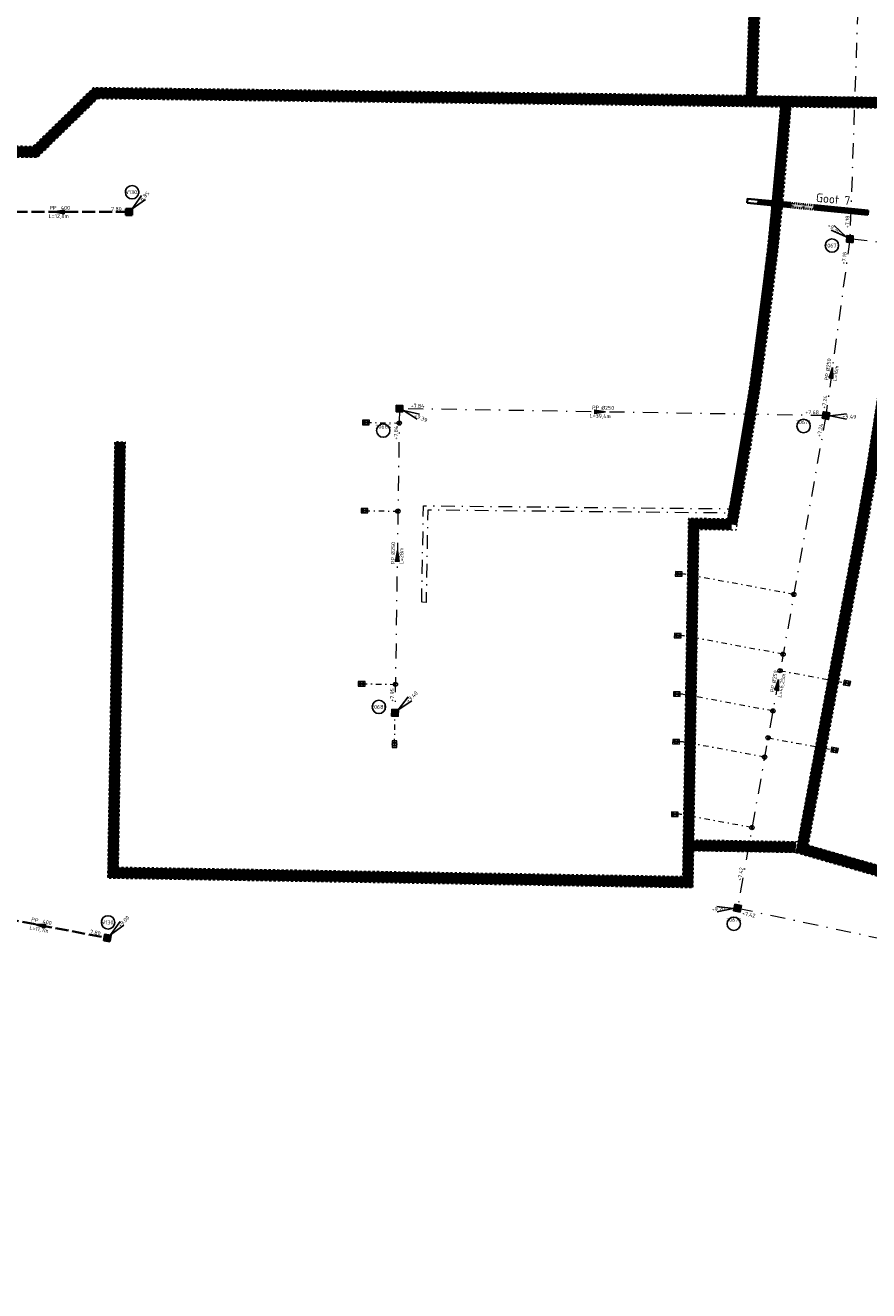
# Model space of a CAD drawing. Header units: metres. Extents: x 166295 to 169354, y 462100 to 463391.
# Tile 4 of 27: x 167446 to 167524, y 462534 to 462650. Entities that reach past the tile are written whole.
import ezdxf
from ezdxf.enums import TextEntityAlignment as Align

# ---------------------------------------------------------------- set-up
doc = ezdxf.new("R2010")
doc.units = ezdxf.units.M
doc.header["$LTSCALE"] = 0.2
for name, pattern in [('DASHDOT', [25.4, 12.7, -6.35, 0, -6.35]), ('DASHED2', [0.375, 0.25, -0.125]), ('NLCS-HIDDEN', [4, 2, -2]), ('RI-HWA_PE', [7.8, 6, -1.8]), ('RI-VWA_HUISAANSLUITING', [6.1, 2.5, -1.8, 0, -1.8]), ('RI-VWA_PE', [15, 7, -4, 0, -4])]:
    doc.linetypes.add(name, pattern=pattern)
for name, color, linetype, lineweight in [('B-WE-KL-MANTELBUIS-G', 7, 'DASHDOT', 18), ('B-WE-KL-TRACE_WENSTRACE-G', 8, 'NLCS-HIDDEN', 18), ('B-WE-KL-TRACE_WENSTRACE-G2', 252, 'Continuous', 35), ('B-WE-RI-HWA_GOOT_ROOSTERGOOT-G', 252, 'Continuous', 18), ('B-WE-RI-HWA_PUTNUMMER-S', 252, 'Continuous', 25), ('B-WE-RI-HWA_RIOOLPUT_INSPECTIEPUT-G', 252, 'Continuous', 18), ('B-WE-RI-HWA_RIOOLPUT_INSPECTIEPUT-S', 253, 'Continuous', 35), ('B-WE-RI-HWA_STROOMRICHTING-S', 252, 'Continuous', 25), ('B-WE-RI-HWA_TRANSPORTLEIDING_PP_400-G', 252, 'RI-HWA_PE', 35), ('B-WE-RI-VWA_HUISAANSLUITING_PP_125-G', 252, 'RI-VWA_HUISAANSLUITING', 18), ('B-WE-RI-VWA_HULPSTUK-ONTSTOPPINGSSTUK_PP_125-S', 252, 'Continuous', 20), ('B-WE-RI-VWA_HULPSTUK_INLAAT-KNEVELINLAAT_250-125-G', 252, 'Continuous', 20), ('B-WE-RI-VWA_STROOMRICHTING-S', 252, 'Continuous', 25), ('B-WE-RI-VWA_TRANSPORTLEIDING_PE_250-G', 252, 'RI-VWA_PE', 18), ('N-WE-RI-HWA_GOOT_LIJNGOOT-G', 152, 'Continuous', 35), ('N-WE-RI-HWA_GOOT_LIJNGOOT-G gesloten', 152, 'Continuous', 35), ('N-WE-RI-HWA_GOOT_LIJNGOOT-V gesloten', 152, 'Continuous', 18), ('N-WE-RI-HWA_GOOT_LIJNGOOT-V rooster', 152, 'Continuous', 18), ('N-WE-RI-HWA_GOOT_ROOSTERGOOT-T18', 152, 'Continuous', 18), ('N-WE-RI-VWA_PUTNUMMER-S', 32, 'Continuous', 25), ('N-WE-RI-VWA_RIOOLPUT_INSPECTIEPUT-S', 32, 'Continuous', 25)]:
    doc.layers.add(name, color=color, linetype=linetype, lineweight=lineweight)
doc.styles.add('NLCS-ISO', font='NLCS-ISO.ttf')
doc.styles.add('NLCS-ISO-M200-T18', font='NLCS-ISO.ttf', dxfattribs={"height": 0.36})

# ---------------------------------------------------------------- blocks, each defined once
blk = doc.blocks.new('*U98')
at = {"ltscale": 0.1}
blk.add_hatch(color=256, dxfattribs=at).paths.add_polyline_path([(2.500000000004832, 0), (-2.500000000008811, -0.8333333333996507), (-2.500000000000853, 0.8333333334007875)])
at = {"ltscale": 0.1, "flags": 128}
blk.add_lwpolyline([(2.500000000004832, 0), (-2.500000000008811, -0.8333333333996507), (-2.500000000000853, 0.8333333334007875)], close=True, dxfattribs=at)
at = {"ltscale": 0.1, "style": 'NLCS-ISO'}
for tag, p in [('BOBL', (-61.11142660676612, 1.13686837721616e-13)), ('MAT', (-0.5, 0.5000000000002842))]:
    blk.add_attdef(tag, text='', height=1.8, dxfattribs=at).set_placement(p, align=Align.BOTTOM_RIGHT)
for tag, p in [('DIA', (0.5, 0.5000000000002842)), ('BOBR', (53.68130079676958, 0))]:
    blk.add_attdef(tag, text='', height=1.8, dxfattribs=at).set_placement(p, align=Align.BOTTOM_LEFT)
at = {"ltscale": 0.1, "style": 'NLCS-ISO', "flags": 1}
blk.add_attdef('PUTNR-L', text='', height=1.8, dxfattribs=at).set_placement((-0.8215082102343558, -5.885126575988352), align=Align.BOTTOM_RIGHT)
at = {"ltscale": 0.1, "style": 'NLCS-ISO'}
blk.add_attdef('JVA', text='', height=1.8, dxfattribs=at).set_placement((0, -0.9999999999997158), align=Align.TOP_CENTER)
at = {"ltscale": 0.1, "style": 'NLCS-ISO', "flags": 1}
blk.add_attdef('PUTNR-L', text='', height=1.8, dxfattribs=at).set_placement((1.948397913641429, -5.769780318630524), align=Align.BOTTOM_LEFT)
blk = doc.blocks.new('*U99')
at = {"ltscale": 0.1}
blk.add_hatch(color=256, dxfattribs=at).paths.add_polyline_path([(2.500000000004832, 0), (-2.500000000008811, -0.8333333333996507), (-2.500000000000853, 0.8333333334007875)])
at = {"ltscale": 0.1, "flags": 128}
blk.add_lwpolyline([(2.500000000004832, 0), (-2.500000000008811, -0.8333333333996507), (-2.500000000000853, 0.8333333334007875)], close=True, dxfattribs=at)
at = {"ltscale": 0.1, "style": 'NLCS-ISO'}
for tag, p in [('BOBL', (-81.23214004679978, 1.13686837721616e-13)), ('MAT', (-0.5, 0.5000000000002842))]:
    blk.add_attdef(tag, text='', height=1.8, dxfattribs=at).set_placement(p, align=Align.BOTTOM_RIGHT)
for tag, p in [('DIA', (0.5, 0.5000000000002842)), ('BOBR', (94.68799988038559, 0))]:
    blk.add_attdef(tag, text='', height=1.8, dxfattribs=at).set_placement(p, align=Align.BOTTOM_LEFT)
at = {"ltscale": 0.1, "style": 'NLCS-ISO', "flags": 1}
blk.add_attdef('PUTNR-L', text='', height=1.8, dxfattribs=at).set_placement((-0.8215082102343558, -5.885126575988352), align=Align.BOTTOM_RIGHT)
at = {"ltscale": 0.1, "style": 'NLCS-ISO'}
blk.add_attdef('JVA', text='', height=1.8, dxfattribs=at).set_placement((0, -0.9999999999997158), align=Align.TOP_CENTER)
at = {"ltscale": 0.1, "style": 'NLCS-ISO', "flags": 1}
blk.add_attdef('PUTNR-L', text='', height=1.8, dxfattribs=at).set_placement((1.948397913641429, -5.769780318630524), align=Align.BOTTOM_LEFT)
blk = doc.blocks.new('*U100')
at = {"ltscale": 0.1}
blk.add_hatch(color=256, dxfattribs=at).paths.add_polyline_path([(-2.500000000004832, 0), (2.500000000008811, -0.8333333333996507), (2.500000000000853, 0.8333333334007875)])
at = {"ltscale": 0.1, "flags": 128}
blk.add_lwpolyline([(-2.500000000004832, 0), (2.500000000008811, -0.8333333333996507), (2.500000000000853, 0.8333333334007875)], close=True, dxfattribs=at)
at = {"ltscale": 0.1, "style": 'NLCS-ISO'}
for tag, p in [('MAT', (-0.5000000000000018, 0.5000000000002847)), ('BOBL', (-69.14730850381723, -3.239999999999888))]:
    blk.add_attdef(tag, text='', height=1.8, dxfattribs=at).set_placement(p, align=Align.BOTTOM_RIGHT)
for tag, p in [('DIA', (0.4999999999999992, 0.5000000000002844)), ('BOBR', (54.86431938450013, -2.220446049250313e-16))]:
    blk.add_attdef(tag, text='', height=1.8, dxfattribs=at).set_placement(p, align=Align.BOTTOM_LEFT)
at = {"ltscale": 0.1, "style": 'NLCS-ISO', "flags": 1}
blk.add_attdef('PUTNR-L', text='', height=1.8, dxfattribs=at).set_placement((-0.8215082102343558, -5.885126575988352), align=Align.BOTTOM_RIGHT)
at = {"ltscale": 0.1, "style": 'NLCS-ISO'}
blk.add_attdef('JVA', text='', height=1.8, dxfattribs=at).set_placement((-2.465190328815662e-32, -0.9999999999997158), align=Align.TOP_CENTER)
at = {"ltscale": 0.1, "style": 'NLCS-ISO', "flags": 1}
blk.add_attdef('PUTNR-L', text='', height=1.8, dxfattribs=at).set_placement((1.948397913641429, -5.769780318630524), align=Align.BOTTOM_LEFT)
blk = doc.blocks.new('*U14')
at = {"ltscale": 0.1}
blk.add_hatch(color=256, dxfattribs=at).paths.add_polyline_path([(2.500000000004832, 0), (-2.500000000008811, -0.8333333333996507), (-2.500000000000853, 0.8333333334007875)])
at = {"ltscale": 0.1, "flags": 128}
blk.add_lwpolyline([(2.500000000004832, 0), (-2.500000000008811, -0.8333333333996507), (-2.500000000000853, 0.8333333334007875)], close=True, dxfattribs=at)
at = {"ltscale": 0.1, "style": 'NLCS-ISO'}
for tag, p in [('BOBL', (-85.92159141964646, 1.13686837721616e-13)), ('MAT', (-0.5, 0.5000000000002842))]:
    blk.add_attdef(tag, text='', height=1.8, dxfattribs=at).set_placement(p, align=Align.BOTTOM_RIGHT)
for tag, p in [('DIA', (0.5, 0.5000000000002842)), ('BOBR', (116.1430680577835, 0))]:
    blk.add_attdef(tag, text='', height=1.8, dxfattribs=at).set_placement(p, align=Align.BOTTOM_LEFT)
at = {"ltscale": 0.1, "style": 'NLCS-ISO', "flags": 1}
blk.add_attdef('PUTNR-L', text='', height=1.8, dxfattribs=at).set_placement((-0.8215082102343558, -5.885126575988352), align=Align.BOTTOM_RIGHT)
at = {"ltscale": 0.1, "style": 'NLCS-ISO'}
blk.add_attdef('JVA', text='', height=1.8, dxfattribs=at).set_placement((0, -0.9999999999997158), align=Align.TOP_CENTER)
at = {"ltscale": 0.1, "style": 'NLCS-ISO', "flags": 1}
blk.add_attdef('PUTNR-L', text='', height=1.8, dxfattribs=at).set_placement((1.948397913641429, -5.769780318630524), align=Align.BOTTOM_LEFT)
blk = doc.blocks.new('*U15')
at = {"ltscale": 0.1}
blk.add_hatch(color=256, dxfattribs=at).paths.add_polyline_path([(2.500000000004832, 0), (-2.500000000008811, -0.8333333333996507), (-2.500000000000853, 0.8333333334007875)])
at = {"ltscale": 0.1, "flags": 128}
blk.add_lwpolyline([(2.500000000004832, 0), (-2.500000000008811, -0.8333333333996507), (-2.500000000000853, 0.8333333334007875)], close=True, dxfattribs=at)
at = {"ltscale": 0.1, "style": 'NLCS-ISO'}
for tag, p in [('BOBL', (-10.71727131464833, 1.13686837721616e-13)), ('MAT', (-0.5, 0.5000000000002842))]:
    blk.add_attdef(tag, text='', height=1.8, dxfattribs=at).set_placement(p, align=Align.BOTTOM_RIGHT)
for tag, p in [('DIA', (0.5, 0.5000000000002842)), ('BOBR', (50.3000562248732, 0))]:
    blk.add_attdef(tag, text='', height=1.8, dxfattribs=at).set_placement(p, align=Align.BOTTOM_LEFT)
at = {"ltscale": 0.1, "style": 'NLCS-ISO', "flags": 1}
blk.add_attdef('PUTNR-L', text='', height=1.8, dxfattribs=at).set_placement((-0.8215082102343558, -5.885126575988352), align=Align.BOTTOM_RIGHT)
at = {"ltscale": 0.1, "style": 'NLCS-ISO'}
blk.add_attdef('JVA', text='', height=1.8, dxfattribs=at).set_placement((0, -0.9999999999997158), align=Align.TOP_CENTER)
at = {"ltscale": 0.1, "style": 'NLCS-ISO', "flags": 1}
blk.add_attdef('PUTNR-L', text='', height=1.8, dxfattribs=at).set_placement((1.948397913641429, -5.769780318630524), align=Align.BOTTOM_LEFT)
blk = doc.blocks.new('*U42')
at = {"ltscale": 0.1}
blk.add_hatch(color=256, dxfattribs=at).paths.add_polyline_path([(2.500000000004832, 0), (-2.500000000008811, -0.8333333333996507), (-2.500000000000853, 0.8333333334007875)])
at = {"ltscale": 0.1, "flags": 128}
blk.add_lwpolyline([(2.500000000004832, 0), (-2.500000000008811, -0.8333333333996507), (-2.500000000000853, 0.8333333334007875)], close=True, dxfattribs=at)
at = {"ltscale": 0.1, "style": 'NLCS-ISO'}
for tag, p in [('BOBL', (-101.8995694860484, 1.13686837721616e-13)), ('MAT', (-0.5, 0.5000000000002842))]:
    blk.add_attdef(tag, text='', height=1.8, dxfattribs=at).set_placement(p, align=Align.BOTTOM_RIGHT)
for tag, p in [('DIA', (0.5, 0.5000000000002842)), ('BOBR', (91.77789318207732, 0))]:
    blk.add_attdef(tag, text='', height=1.8, dxfattribs=at).set_placement(p, align=Align.BOTTOM_LEFT)
at = {"ltscale": 0.1, "style": 'NLCS-ISO', "flags": 1}
blk.add_attdef('PUTNR-L', text='', height=1.8, dxfattribs=at).set_placement((-0.8215082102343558, -5.885126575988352), align=Align.BOTTOM_RIGHT)
at = {"ltscale": 0.1, "style": 'NLCS-ISO'}
blk.add_attdef('JVA', text='', height=1.8, dxfattribs=at).set_placement((0, -0.9999999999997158), align=Align.TOP_CENTER)
at = {"ltscale": 0.1, "style": 'NLCS-ISO', "flags": 1}
blk.add_attdef('PUTNR-L', text='', height=1.8, dxfattribs=at).set_placement((1.948397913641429, -5.769780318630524), align=Align.BOTTOM_LEFT)
blk = doc.blocks.new('SRI-HULP_INLAAT_125MM-SO')
h = blk.add_hatch(color=256)
h.dxf.hatch_style = 1
h.paths.add_polyline_path([(-0.7071067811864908, 0.7071067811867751, 0.1989123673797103), (-1.000000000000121, 0, 0.1989123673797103), (-0.7071067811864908, -0.7071067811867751), (0, -1.387778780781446e-17)])
h = blk.add_hatch(color=256)
h.dxf.hatch_style = 1
h.paths.add_polyline_path([(1.000000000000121, 0, 0.1989123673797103), (0.7071067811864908, 0.7071067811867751), (0, -1.387778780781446e-17), (0.7071067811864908, -0.7071067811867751, 0.1989123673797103)])
for p, q in [((-0.7071067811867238, 0.707106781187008), (0.7071067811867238, -0.707106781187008)), ((-0.7071067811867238, -0.707106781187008), (0.7071067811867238, 0.707106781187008))]:
    blk.add_line(p, q)
blk.add_circle((0, 0), 1.000000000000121)
blk = doc.blocks.new('SRI-HULP_ONTSTOP-SO')
at = {"ltscale": 0.1}
for points in [[(-0.8736528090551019, 0.5824352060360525, 0.1480687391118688), (-1.050000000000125, 2.273736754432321e-13, 0.1480687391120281), (-0.8736528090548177, -0.5824352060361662), (-5.115907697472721e-13, -3.410605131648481e-13)], [(-2.273736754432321e-13, -3.410605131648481e-13), (0.8736528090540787, -0.5824352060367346, 0.1480687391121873), (1.04999999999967, 2.273736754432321e-13, 0.1480687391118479), (0.8736528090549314, 0.5824352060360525)]]:
    blk.add_hatch(color=256, dxfattribs=at).paths.add_polyline_path(points)
for p, q in [((0.8736528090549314, 0.5824352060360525), (-0.8736528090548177, -0.5824352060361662)), ((-0.8736528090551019, 0.5824352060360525), (0.8736528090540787, -0.5824352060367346))]:
    blk.add_line(p, q, dxfattribs=at)
at = {"flags": 128}
blk.add_lwpolyline([(-1.575000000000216, -1.049999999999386), (1.574999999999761, -1.049999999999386), (1.574999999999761, 1.050000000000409), (-1.575000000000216, 1.050000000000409)], close=True, dxfattribs=at)
at = {"ltscale": 0.1}
blk.add_circle((-2.273736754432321e-13, 2.273736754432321e-13), 1.049999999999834, dxfattribs=at)
blk = doc.blocks.new('*U142')
for q in [(9.542990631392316, 0.8624556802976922), (9.441277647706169, -1.635474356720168)]:
    blk.add_line((1.998344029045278, -0.08137038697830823), q)
blk.add_circle((-10.30201934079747, -4.820512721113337), 3.090853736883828)
at = {"ltscale": 0.1, "style": 'NLCS-ISO'}
blk.add_attdef('PUTHGT', text='', height=1.8, rotation=357.6682665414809, dxfattribs=at).set_placement((7.640444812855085, -0.3390791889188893), align=Align.MIDDLE_LEFT)
blk.add_attdef('PUTNR', text='', height=1.8, dxfattribs=at).set_placement((-10.30201934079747, -3.020512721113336), align=Align.MIDDLE_CENTER)
blk = doc.blocks.new('*U143')
for q in [(8.225926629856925, -4.913922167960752), (9.217073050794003, -2.618790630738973)]:
    blk.add_line((1.836105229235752, -0.7929171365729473), q)
blk.add_circle((-7.477023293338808, -10.14530017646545), 3.090853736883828)
at = {"ltscale": 0.1, "style": 'NLCS-ISO'}
blk.add_attdef('PUTHGT', text='', height=1.8, rotation=336.6430276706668, dxfattribs=at).set_placement((7.010108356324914, -3.057736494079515), align=Align.MIDDLE_LEFT)
blk.add_attdef('PUTNR', text='', height=1.8, dxfattribs=at).set_placement((-7.477023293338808, -8.345300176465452), align=Align.MIDDLE_CENTER)
blk = doc.blocks.new('*U144')
for q in [(-9.549747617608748, 0.7841048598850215), (-9.42753690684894, -1.712906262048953)]:
    blk.add_line((-1.997608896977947, -0.09776856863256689), q)
blk.add_circle((-1.718376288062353, -7.190422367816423), 3.090853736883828)
at = {"ltscale": 0.1, "style": 'NLCS-ISO'}
blk.add_attdef('PUTHGT', text='', height=1.8, rotation=2.801979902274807, dxfattribs=at).set_placement((-11.95223979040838, -0.6129549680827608), align=Align.MIDDLE_LEFT)
blk.add_attdef('PUTNR', text='', height=1.8, dxfattribs=at).set_placement((-1.718376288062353, -5.390422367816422), align=Align.MIDDLE_CENTER)
blk = doc.blocks.new('*U161')
for q in [(6.049725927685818, 7.430566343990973), (7.765947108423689, 5.612714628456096)]:
    blk.add_line((1.454281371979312, 1.372976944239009), q)
blk.add_circle((-7.459193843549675, 2.744042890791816), 3.090853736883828)
at = {"ltscale": 0.1, "style": 'NLCS-ISO'}
blk.add_attdef('PUTHGT', text='', height=1.8, rotation=43.35277978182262, dxfattribs=at).set_placement((5.541925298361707, 5.270525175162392), align=Align.MIDDLE_LEFT)
blk.add_attdef('PUTNR', text='', height=1.8, dxfattribs=at).set_placement((-7.459193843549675, 2.744042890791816), align=Align.MIDDLE_CENTER)
blk = doc.blocks.new('*U162')
for q in [(-7.254886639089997, 6.259322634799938), (-8.627111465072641, 4.169586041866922)]:
    blk.add_line((-1.671789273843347, 1.097779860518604), q)
blk.add_circle((-8.269372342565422, -3.019028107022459), 3.090853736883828)
at = {"ltscale": 0.1, "style": 'NLCS-ISO'}
blk.add_attdef('PUTHGT', text='', height=1.8, rotation=326.7091091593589, dxfattribs=at).set_placement((-9.9885762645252, 6.592427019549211), align=Align.MIDDLE_LEFT)
blk.add_attdef('PUTNR', text='', height=1.8, dxfattribs=at).set_placement((-8.269372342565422, -3.01902810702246), align=Align.MIDDLE_CENTER)
blk = doc.blocks.new('*U248')
at = {"ltscale": 0.1}
blk.add_hatch(color=256, dxfattribs=at).paths.add_polyline_path([(-2.500000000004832, 3.0616169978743e-16), (2.500000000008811, 0.8333333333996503), (2.500000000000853, -0.8333333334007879)])
at = {"ltscale": 0.1, "flags": 128}
blk.add_lwpolyline([(-2.500000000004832, 3.0616169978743e-16), (2.500000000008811, 0.8333333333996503), (2.500000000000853, -0.8333333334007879)], close=True, dxfattribs=at)
at = {"ltscale": 0.1, "style": 'NLCS-ISO'}
for tag, p in [('BOBL', (-21.44621446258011, 1.13686837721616e-13)), ('MAT', (-1, 0.5000000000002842))]:
    blk.add_attdef(tag, text='', height=1.8, dxfattribs=at).set_placement(p, align=Align.BOTTOM_RIGHT)
for tag, p in [('DIA', (1, 0.5000000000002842)), ('BOBR', (23.46764849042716, 0))]:
    blk.add_attdef(tag, text='', height=1.8, dxfattribs=at).set_placement(p, align=Align.BOTTOM_LEFT)
blk.add_attdef('JVA', text='', height=1.8, dxfattribs=at).set_placement((0, -0.9999999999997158), align=Align.TOP_CENTER)
blk = doc.blocks.new('*U254')
at = {"ltscale": 0.1}
blk.add_hatch(color=256, dxfattribs=at).paths.add_polyline_path([(-2.500000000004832, 3.0616169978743e-16), (2.500000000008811, 0.8333333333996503), (2.500000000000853, -0.8333333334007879)])
at = {"ltscale": 0.1, "flags": 128}
blk.add_lwpolyline([(-2.500000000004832, 3.0616169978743e-16), (2.500000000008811, 0.8333333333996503), (2.500000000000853, -0.8333333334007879)], close=True, dxfattribs=at)
at = {"ltscale": 0.1, "style": 'NLCS-ISO'}
for tag, p in [('BOBL', (-23.37592465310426, 1.13686837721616e-13)), ('MAT', (-1, 0.5000000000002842))]:
    blk.add_attdef(tag, text='', height=1.8, dxfattribs=at).set_placement(p, align=Align.BOTTOM_RIGHT)
for tag, p in [('DIA', (1, 0.5000000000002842)), ('BOBR', (24.20959201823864, 0))]:
    blk.add_attdef(tag, text='', height=1.8, dxfattribs=at).set_placement(p, align=Align.BOTTOM_LEFT)
blk.add_attdef('JVA', text='', height=1.8, dxfattribs=at).set_placement((0, -0.9999999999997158), align=Align.TOP_CENTER)
blk = doc.blocks.new('*U193')
for q in [(5.833630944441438, 7.601397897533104), (7.601397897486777, 5.833630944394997)]:
    blk.add_line((1.414213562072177, 1.414213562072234), q)
blk.add_circle((1.43003937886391, 9.140336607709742), 3.090853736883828)
at = {"ltscale": 0.1, "style": 'NLCS-ISO'}
blk.add_attdef('PUTHGT', text='', height=1.8, rotation=44.99999999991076, dxfattribs=at).set_placement((5.388131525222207, 5.427652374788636), align=Align.MIDDLE_LEFT)
blk.add_attdef('PUTNR', text='', height=1.8, dxfattribs=at).set_placement((1.43003937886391, 9.140336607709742), align=Align.MIDDLE_CENTER)
blk = doc.blocks.new('*U195')
for q in [(5.833630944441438, 7.601397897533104), (7.601397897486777, 5.833630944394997)]:
    blk.add_line((1.414213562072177, 1.414213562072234), q)
blk.add_circle((0.3005964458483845, 7.183156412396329), 3.090853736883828)
at = {"ltscale": 0.1, "style": 'NLCS-ISO'}
blk.add_attdef('PUTHGT', text='', height=1.8, rotation=44.99999999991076, dxfattribs=at).set_placement((5.388131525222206, 5.427652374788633), align=Align.MIDDLE_LEFT)
blk.add_attdef('PUTNR', text='', height=1.8, dxfattribs=at).set_placement((0.3005964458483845, 7.183156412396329), align=Align.MIDDLE_CENTER)
blk = doc.blocks.new('Inspectieputdeksel 610x610')
h = blk.add_hatch()
h.set_pattern_fill('ANGLE', color=253, scale=0.2)
h.set_pattern_definition([(0, (0, 0), (0, 0.05500000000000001), [0.04000000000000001, -0.015]), (90, (0, 0), (-0.05500000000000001, 3.367778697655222e-18), [0.04000000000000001, -0.015])])
h.paths.add_polyline_path([(-0.3049999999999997, -0.3049999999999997), (0.3049999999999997, -0.3049999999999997), (0.3049999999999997, 0.3049999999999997), (-0.3049999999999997, 0.3049999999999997)])
blk.add_lwpolyline([(-0.3049999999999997, -0.3049999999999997), (0.3049999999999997, -0.3049999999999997), (0.3049999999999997, 0.3049999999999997), (-0.3049999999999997, 0.3049999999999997)], close=True)
blk.add_circle((0, 0), 0.26)
blk = doc.blocks.new('HWA facaderooster 560x560')
h = blk.add_hatch()
h.set_pattern_fill('ANSI37', color=253, scale=0.3, angle=45)
h.set_pattern_definition([(90, (-24.76692253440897, -12.16295121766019), (-0.03750000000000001, 0), []), (180, (-24.76692253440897, -12.16295121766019), (-3.469446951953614e-18, -0.03750000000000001), [])])
h.paths.add_polyline_path([(-0.2800000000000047, -0.2800000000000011), (0.279999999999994, -0.2800000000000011), (0.279999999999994, 0.2799999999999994), (-0.2800000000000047, 0.2799999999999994)])
blk.add_lwpolyline([(-0.2800000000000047, -0.2800000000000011), (0.279999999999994, -0.2800000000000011), (0.279999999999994, 0.2799999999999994), (-0.2800000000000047, 0.2799999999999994)], close=True)

msp = doc.modelspace()

# ---------------------------------------------------------------- hatches: boundary and pattern name
at = {"layer": 'N-WE-RI-HWA_GOOT_LIJNGOOT-V gesloten'}
h = msp.add_hatch(color=256, dxfattribs=at)
h.dxf.hatch_style = 1
h.paths.add_polyline_path([(167518.7678223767, 462633.7740529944), (167517.7725714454, 462633.8713956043), (167517.7346078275, 462633.4832477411), (167518.7298587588, 462633.3859051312)])
h.paths.add_polyline_path([(167517.7725714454, 462633.8713956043), (167516.7773205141, 462633.9687382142), (167516.7393568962, 462633.580590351), (167517.7346078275, 462633.4832477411)])
h.paths.add_polyline_path([(167516.7773205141, 462633.9687382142), (167516.5782702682, 462633.988206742), (167516.5401380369, 462633.6000753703), (167516.7393568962, 462633.580590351)])
at = {"layer": 'N-WE-RI-HWA_GOOT_LIJNGOOT-V rooster'}
h = msp.add_hatch(dxfattribs=at)
h.set_pattern_fill('ANSI32', color=256, scale=0.01, angle=40)
h.set_pattern_definition([(85, (0.09957060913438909, -0.009268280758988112), (-0.09488754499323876, 0.008301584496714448), []), (85, (0.1339670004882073, 0.0195937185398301), (-0.09488754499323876, 0.008301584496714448), [])])
h.paths.add_polyline_path([(167516.5783158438, 462633.9886727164), (167515.5830649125, 462634.0860153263), (167515.5451012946, 462633.6978674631), (167516.5403522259, 462633.6005248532)])
h.paths.add_polyline_path([(167515.5830649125, 462634.0860153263), (167514.5878139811, 462634.1833579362), (167514.5498503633, 462633.795210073), (167515.5451012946, 462633.6978674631)])
h.paths.add_polyline_path([(167514.5878139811, 462634.1833579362), (167513.5925630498, 462634.2807005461), (167513.5545994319, 462633.8925526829), (167514.5498503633, 462633.795210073)])
h = msp.add_hatch(dxfattribs=at)
h.set_pattern_fill('ANSI32', color=256, scale=0.01, angle=40)
h.set_pattern_definition([(85, (0, 0), (-0.09488754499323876, 0.008301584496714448), []), (85, (0.03439639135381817, 0.02886199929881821), (-0.09488754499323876, 0.008301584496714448), [])])
h.paths.add_polyline_path([(167519.763073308, 462633.6767103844), (167518.7678223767, 462633.7740529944), (167518.7298587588, 462633.3859051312), (167519.7251096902, 462633.2885625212)])
h.paths.add_polyline_path([(167520.7583242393, 462633.5793677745), (167519.763073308, 462633.6767103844), (167519.7251096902, 462633.2885625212), (167520.7203606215, 462633.1912199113)])
h.paths.add_polyline_path([(167521.7535751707, 462633.4820251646), (167520.7583242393, 462633.5793677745), (167520.7203606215, 462633.1912199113), (167521.7156115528, 462633.0938773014)])
h.paths.add_polyline_path([(167522.748826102, 462633.3846825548), (167521.7535751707, 462633.4820251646), (167521.7156115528, 462633.0938773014), (167522.7108624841, 462632.9965346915)])
h.paths.add_polyline_path([(167523.7440770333, 462633.2873399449), (167522.748826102, 462633.3846825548), (167522.7108624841, 462632.9965346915), (167523.7061134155, 462632.8991920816)])

# ---------------------------------------------------------------- linework, layer by layer
at = {"layer": 'B-WE-KL-MANTELBUIS-G', "ltscale": 0.5, "flags": 128}
msp.add_lwpolyline([(167482.4909739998, 462597.0969605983), (167482.6560263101, 462606.0155636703), (167511.3601498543, 462605.7365080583), (167511.3562613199, 462605.3365269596), (167483.0486212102, 462605.6117280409), (167482.8909055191, 462597.0895592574)], close=True, dxfattribs=at)
at = {"layer": 'B-WE-KL-TRACE_WENSTRACE-G', "ltscale": 0.5, "flags": 128}
for points in [[(167410.6650718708, 462818.3592539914), (167410.8315606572, 462817.3732106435), (167412.845886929, 462817.7133201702), (167420.873697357, 462815.0065535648), (167422.3219509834, 462814.5182405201, 0.09444567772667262), (167433.0421417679, 462813.041734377, -0.001561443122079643), (167438.2130450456, 462813.2918887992, -0.03151026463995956), (167534.7720763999, 462811.6886145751, -0.02225016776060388), (167602.4734430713, 462803.2438039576, 0.04121191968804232), (167606.4412021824, 462802.9008894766, 0.04101338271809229), (167610.3925346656, 462803.2103045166), (167613.7200965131, 462803.7641914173), (167607.6358939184, 462769.5208694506, 0.03697781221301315), (167499.7675601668, 462781.3576467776, 0.0239721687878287), (167490.8701120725, 462781.2458816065, 0.01276167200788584), (167481.3180008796, 462780.4221961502, -0.001382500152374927), (167480.1517472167, 462780.2948343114, -0.01500998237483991), (167467.4538975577, 462779.3280351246, -0.007234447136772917), (167461.3181135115, 462779.1346581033, 0.007721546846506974), (167438.7023777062, 462778.3998409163, 0.003041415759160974), (167429.802182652, 462777.9187128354), (167423.8062991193, 462773.5783567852, 0.07767380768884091), (167422.2718883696, 462772.0555087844), (167419.9502115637, 462771.6623409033), (167420.1171808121, 462770.6763787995), (167422.8558771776, 462771.1401674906, -0.0941133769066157), (167424.392676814, 462772.7683190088), (167430.1526939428, 462776.9379338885, -0.002941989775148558), (167438.7502821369, 462777.4009889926, -0.007721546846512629), (167461.335149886, 462778.1348032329, 0.00723444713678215), (167467.4998558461, 462778.3290917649, 0.01500998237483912), (167480.2575586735, 462779.3004481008, 0.001382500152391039), (167481.4293096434, 462779.4284102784, -0.01276167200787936), (167490.9305711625, 462780.2477109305, -0.0239721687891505), (167499.7321932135, 462780.358272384, -0.03294077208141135), (167595.8021163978, 462770.5995577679), (167586.8417417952, 462720.168463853, 0.05506159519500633), (167487.372416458, 462726.2654421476), (167472.5001605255, 462725.5391942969), (167455.8347042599, 462724.7253801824), (167455.8834785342, 462723.7265703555), (167472.9626553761, 462724.560587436), (167487.4211907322, 462725.2666323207, -0.05506302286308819), (167586.6738872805, 462719.1826487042), (167583.2355711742, 462699.3105586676, 0.0342056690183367), (167518.4159504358, 462704.6717789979), (167518.3156469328, 462704.5757524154, 0.01620695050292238), (167490.3384025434, 462704.2397624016), (167475.1043954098, 462703.5003440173), (167474.7855313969, 462676.9900938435), (167469.7861221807, 462677.0514365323), (167469.7738531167, 462676.0515118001), (167474.7733692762, 462675.9901677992), (167513.5175865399, 462675.5230555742), (167512.4419340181, 462643.913577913), (167472.8932938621, 462644.3892724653), (167472.8812666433, 462643.3893447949), (167515.6061671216, 462642.8754459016, -0.0279587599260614), (167510.7128068, 462604.7942822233), (167507.1208654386, 462604.852856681), (167506.5811693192, 462571.7572568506), (167454.4887013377, 462572.6067384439), (167455.1290405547, 462611.9019755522), (167454.1291733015, 462611.9182689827), (167453.4725408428, 462571.6231762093), (167507.5647313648, 462570.7410847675), (167508.1044274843, 462603.8366845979), (167511.5405375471, 462603.7806513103, 0.02861611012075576), (167516.6078841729, 462642.8633971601), (167527.4658491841, 462642.7327965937, -0.01284816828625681), (167525.7226909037, 462624.5532080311, -0.01549334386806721), (167522.3824006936, 462602.7867264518), (167521.8375361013, 462599.8468507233), (167517.0415756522, 462573.9697283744), (167535.4037581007, 462568.6863826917, 0.006774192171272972), (167548.3311898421, 462565.1556943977, 0.02733187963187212), (167601.3019537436, 462554.5053427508), (167584.5661018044, 462534.137168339), (167585.3387377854, 462533.5023190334), (167602.4580070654, 462554.3371270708), (167683.7486810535, 462543.0141675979), (167721.6609595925, 462537.7333749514), (167728.7972181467, 462551.1067466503), (167748.5125073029, 462548.3606085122), (167748.6504651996, 462549.3510466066), (167729.2987120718, 462552.046547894), (167736.9936008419, 462566.4667944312), (167738.6882005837, 462590.2105341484), (167739.8855045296, 462606.9864562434), (167749.7732976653, 462606.2807606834), (167757.9284266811, 462605.698726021), (167760.8571621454, 462611.1871857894), (167770.6073077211, 462629.4589902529), (167789.5822062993, 462625.2777764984), (167789.7973987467, 462626.2543481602), (167771.0962357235, 462630.3752429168), (167774.9170004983, 462637.535368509), (167785.9320102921, 462658.1775326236), (167786.9239321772, 462660.0363974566, 0.005181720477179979), (167805.9567630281, 462655.9741381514), (167806.1553498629, 462656.9542214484, -0.005108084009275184), (167787.4123696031, 462660.9517307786), (167819.5916040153, 462721.2557205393, 0.22308673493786), (167821.9338424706, 462724.9842936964, 0.003247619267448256), (167821.9737516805, 462725.3285703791, 0.1334287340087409), (167819.7948477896, 462739.1482945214), (167806.8577486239, 462767.9886396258, 0.06134239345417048), (167794.6219235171, 462788.207991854), (167807.8810033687, 462804.3448011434, -0.179073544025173), (167839.3749796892, 462822.7381416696), (168165.7408860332, 462880.1736369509), (168165.5675645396, 462881.1585022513), (167839.2016581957, 462823.72300697, 0.1790735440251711), (167807.1083673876, 462804.9796504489), (167793.9852394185, 462789.0082998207, 0.05365254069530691), (167779.3689052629, 462803.6505555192, 0.09357673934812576), (167747.7580446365, 462820.6119104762, 0.00550491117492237), (167745.7211176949, 462821.2305344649), (167725.9765075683, 462826.9904111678), (167715.4607703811, 462830.0790474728, 0.02371252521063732), (167718.1987352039, 462848.320271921, 0.03288304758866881), (167719.1144852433, 462873.8697552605), (167718.1149326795, 462873.8398441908, -0.03247746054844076), (167717.235445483, 462848.7337945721, 0.04360511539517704), (167585.81614665, 462891.946216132, 0.008075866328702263), (167560.7351838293, 462897.4067423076), (167560.935868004, 462897.9334191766), (167569.9753439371, 462921.6566793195), (167569.0408829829, 462922.0127449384), (167560.7261148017, 462900.1914125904, 0.03618447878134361), (167447.143091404, 462914.4182509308), (167447.0908465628, 462913.4196166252, -0.0361310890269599), (167560.3650124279, 462899.2437331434), (167560.0014070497, 462898.2894847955), (167548.4489479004, 462867.9711349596, 0.0009685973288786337), (167548.0987419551, 462867.0362900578, 0.01383445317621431), (167543.5008326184, 462853.5627117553), (167531.3898990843, 462858.1390204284, 0.06549704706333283), (167506.1705512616, 462864.0565634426), (167478.3269906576, 462866.840854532), (167477.2764349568, 462868.1248610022), (167450.3903603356, 462870.813405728), (167450.2908589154, 462869.818368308), (167476.7647755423, 462867.1710384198), (167477.815331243, 462865.8870319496), (167506.0710498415, 462863.0615260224, -0.06549704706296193), (167531.036426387, 462857.2035755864), (167543.2054628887, 462852.6053117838, 0.004912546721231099), (167541.7718765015, 462847.7566445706, 0.009100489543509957), (167539.3780714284, 462838.7354266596, 0.02584144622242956), (167534.3886129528, 462812.7222395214, 0.02828523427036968), (167447.5924202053, 462814.6704529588), (167447.4450646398, 462827.6632993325), (167445.1452216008, 462827.6364174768), (167445.1569093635, 462826.6364857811), (167446.4564734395, 462826.6516758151), (167446.5927501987, 462814.6356858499, 0.002744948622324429), (167438.1678437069, 462814.2908666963, 0.001561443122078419), (167432.9907019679, 462814.0404104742, -0.09444567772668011), (167422.641452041, 462815.4658264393), (167421.1931984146, 462815.954139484), (167412.9272259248, 462818.7412080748)], [(167514.517755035, 462675.5109972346), (167513.4421034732, 462643.9015477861), (167530.8850587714, 462643.6917423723), (167531.7309156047, 462668.5483685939, -0.02359344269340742), (167578.2759785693, 462665.4254589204), (167578.4877454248, 462667.4172715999, -0.003640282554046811), (167579.4859737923, 462676.1977436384, 0.02552933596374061), (167528.0100097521, 462679.4489075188), (167519.4195717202, 462679.5522340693), (167519.3702596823, 462675.4524939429)], [(167526.71534451, 462624.4322170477, -0.01549334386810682), (167523.3656561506, 462602.6044938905), (167522.8207915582, 462599.6646181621), (167518.1902078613, 462574.6798039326), (167535.6802694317, 462569.6473933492, 0.006774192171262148), (167548.5815629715, 462566.123843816, 0.02763863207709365), (167602.0442044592, 462555.4086903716), (167642.8047388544, 462605.0158258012), (167599.3866122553, 462619.2550786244), (167568.3004065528, 462622.7373203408), (167559.3864655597, 462620.7724349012)]]:
    msp.add_lwpolyline(points, format="xyb", close=True, dxfattribs=at)
msp.add_lwpolyline([(167452.5653668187, 462643.6337062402), (167472.8812666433, 462643.3893447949), (167472.8932938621, 462644.3892724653), (167452.1632104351, 462644.6386157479), (167446.6026309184, 462639.210212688), (167408.8716962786, 462639.6640437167), (167408.8596690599, 462638.6641160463), (167447.0047873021, 462638.2053031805)], close=True, dxfattribs=at)
for points in [[(167517.2263776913, 462574.9668477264), (167507.6361919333, 462575.1232366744)], [(167517.0415756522, 462573.9697283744), (167507.6198869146, 462574.1233696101)]]:
    msp.add_lwpolyline(points, dxfattribs=at)
at = {"layer": 'B-WE-KL-TRACE_WENSTRACE-G2', "const_width": 1, "flags": 128}
for points in [[(167614.3362088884, 462804.3736253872), (167608.0400380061, 462768.9372960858, 0.004031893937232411), (167596.3826126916, 462771.0085360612), (167587.2469183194, 462719.5907012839, -2.717001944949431e-06), (167587.2517723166, 462719.5898564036), (167583.6446864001, 462698.7423444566, 0.03435574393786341), (167518.6136876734, 462704.1688892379), (167518.5120559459, 462704.0715910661, 0.01632620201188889), (167490.3616237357, 462703.7403008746), (167475.5986990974, 462703.0237475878), (167475.2794815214, 462676.4841022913), (167514.034679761, 462676.0168576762), (167512.9250097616, 462643.4077312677), (167516.142599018, 462643.3690298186), (167528.0012357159, 462643.2263930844, -0.01322035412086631), (167526.2190177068, 462624.4927125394, -0.0154933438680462), (167522.8740284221, 462602.6956101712), (167522.3291638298, 462599.7557344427), (167517.6158917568, 462574.3247661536), (167535.5420137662, 462569.1668880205, 0.006774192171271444), (167548.4563764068, 462565.6397691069, 0.02778119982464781), (167602.251875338, 462554.8738453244), (167602.249531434, 462554.8709927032), (167683.8176600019, 462543.509386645)], [(167514.034679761, 462676.0168576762), (167512.9250097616, 462643.4077312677), (167516.142599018, 462643.3690298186), (167528.0012357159, 462643.2263930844, -0.01322035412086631), (167526.2190177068, 462624.4927125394, -0.0154933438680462), (167522.8740284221, 462602.6956101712), (167522.3291638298, 462599.7557344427), (167517.6158917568, 462574.3247661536), (167535.5420137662, 462569.1668880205, 0.006774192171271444), (167548.4563764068, 462565.6397691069, 0.02778119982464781), (167602.251875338, 462554.8738453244), (167602.249531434, 462554.8709927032), (167683.8176600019, 462543.509386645)], [(167454.6291069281, 462611.9101222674), (167453.9806210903, 462572.1149573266), (167507.072950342, 462571.2491708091), (167507.6126464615, 462604.3447706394), (167511.1269347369, 462604.2874624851, 0.02830960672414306), (167516.1091695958, 462642.8992269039, 0.02830960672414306)]]:
    msp.add_lwpolyline(points, format="xyb", dxfattribs=at)
for points in [[(167472.8872802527, 462643.8893086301), (167452.364288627, 462644.1361609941), (167446.8037091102, 462638.7077579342), (167408.8656826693, 462639.1640798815)], [(167512.4359204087, 462643.4136140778), (167472.8872802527, 462643.8893086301)], [(167517.0497281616, 462574.4696619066), (167507.628039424, 462574.6233031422)]]:
    msp.add_lwpolyline(points, dxfattribs=at)
at = {"layer": 'B-WE-RI-HWA_GOOT_ROOSTERGOOT-G'}
msp.add_lwpolyline([(167453.2299409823, 462566.4148497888), (167453.7821878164, 462566.3219873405), (167453.6893253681, 462565.7697405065), (167453.1370785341, 462565.8626029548)], close=True, dxfattribs=at)
at = {"layer": 'B-WE-RI-HWA_RIOOLPUT_INSPECTIEPUT-G'}
msp.add_lwpolyline([(167455.1732233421, 462633.4360456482), (167455.7332233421, 462633.4360456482), (167455.7332233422, 462632.8760456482), (167455.1732233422, 462632.8760456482)], close=True, dxfattribs=at)
at = {"layer": 'B-WE-RI-HWA_TRANSPORTLEIDING_PP_400-G'}
for points in [[(167455.4532233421, 462633.1560456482), (167442.6432956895, 462633.1560456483)], [(167452.9190669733, 462566.1943172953), (167441.4619896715, 462568.3566345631)]]:
    msp.add_lwpolyline(points, dxfattribs=at)
at = {"layer": 'B-WE-RI-VWA_HUISAANSLUITING_PP_125-G'}
for points in [[(167477.3412537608, 462613.7057808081), (167480.4152898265, 462613.6608926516)], [(167477.2084719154, 462605.5632453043), (167480.2963866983, 462605.518154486)], [(167515.5991297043, 462590.781903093), (167521.7759586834, 462589.6371147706)], [(167476.9475870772, 462589.5650939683), (167480.0627702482, 462589.5196049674)], [(167479.9815410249, 462583.992590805), (167480.0197557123, 462586.3360169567)], [(167514.4865950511, 462584.5808086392), (167520.6278935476, 462583.4426053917)]]:
    msp.add_lwpolyline(points, dxfattribs=at)
for points in [[(167516.8639012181, 462597.8315420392), (167506.7887638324, 462599.6988269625, 0.04176195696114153), (167506.6842294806, 462599.7092922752), (167506.2370009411, 462599.7165853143)], [(167515.8713176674, 462592.2990363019), (167506.6958252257, 462593.9995846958, 0.04176195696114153), (167506.5912908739, 462594.0100500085), (167506.1440623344, 462594.0173430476)], [(167514.9309753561, 462587.057715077), (167506.6077781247, 462588.6003025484, 0.04176195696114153), (167506.5032437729, 462588.6107678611), (167506.0560152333, 462588.6180609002)], [(167514.172865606, 462582.7996493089), (167506.7019635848, 462584.1842758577, 0.04176195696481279), (167506.4315016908, 462584.2113527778), (167505.9842731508, 462584.2186458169)], [(167512.998049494, 462576.2838881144), (167506.426792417, 462577.5017781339, 0.04176195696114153), (167506.3222580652, 462577.5122434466), (167505.8750295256, 462577.5195364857)]]:
    msp.add_lwpolyline(points, format="xyb", dxfattribs=at)
at = {"layer": 'B-WE-RI-VWA_TRANSPORTLEIDING_PE_250-G', "flags": 128}
for points in [[(167523.5235496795, 462673.5824428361), (167522.0389610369, 462630.6564876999)], [(167522.0389610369, 462630.6564876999), (167519.8270019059, 462614.3474026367)], [(167600.6592709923, 462621.8495292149), (167522.0389610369, 462630.6564876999)], [(167480.4346947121, 462614.9897803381), (167480.0243135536, 462586.8860090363)], [(167519.8270019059, 462614.3474026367), (167480.4346947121, 462614.9897803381)], [(167519.8270019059, 462614.3474026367), (167511.6627142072, 462568.8409377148)], [(167511.6627142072, 462568.8409377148), (167539.6791714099, 462562.9000624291)]]:
    msp.add_lwpolyline(points, dxfattribs=at)
at = {"layer": 'N-WE-RI-HWA_GOOT_LIJNGOOT-G'}
for points in [[(167512.559302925, 462633.9894293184), (167516.5403066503, 462633.6000588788)], [(167516.5782702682, 462633.988206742), (167512.5972665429, 462634.3775771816), (167512.5593485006, 462633.9898952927)], [(167513.5925630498, 462634.2807005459), (167513.5545994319, 462633.8925526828)], [(167514.5878139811, 462634.183357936), (167514.5498503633, 462633.7952100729)], [(167515.5830649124, 462634.0860153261), (167515.5451012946, 462633.697867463)], [(167516.5783158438, 462633.9886727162), (167516.5403522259, 462633.6005248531)], [(167518.7678223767, 462633.7740529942), (167518.7298587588, 462633.3859051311)], [(167518.7298587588, 462633.3859051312), (167523.7061162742, 462632.899191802)], [(167523.7440798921, 462633.2873396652), (167518.7678223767, 462633.7740529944)], [(167519.763073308, 462633.6767103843), (167519.7251096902, 462633.2885625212)], [(167520.7583242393, 462633.5793677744), (167520.7203606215, 462633.1912199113)], [(167521.7535751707, 462633.4820251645), (167521.7156115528, 462633.0938773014)], [(167522.748826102, 462633.3846825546), (167522.7108624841, 462632.9965346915)], [(167523.7440770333, 462633.2873399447), (167523.7061134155, 462632.8991920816)]]:
    msp.add_lwpolyline(points, dxfattribs=at)
at = {"layer": 'N-WE-RI-HWA_GOOT_LIJNGOOT-G gesloten', "linetype": 'DASHED2'}
for points in [[(167516.5403066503, 462633.6000588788), (167518.7298587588, 462633.3859051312)], [(167518.7678223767, 462633.7740529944), (167516.5782702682, 462633.988206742)], [(167516.777320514, 462633.968738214), (167516.7393568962, 462633.5805903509)], [(167517.7725714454, 462633.8713956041), (167517.7346078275, 462633.483247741)]]:
    msp.add_lwpolyline(points, dxfattribs=at)

# ---------------------------------------------------------------- block references
at = {"layer": 'B-WE-RI-HWA_PUTNUMMER-S', "xscale": 0.2, "yscale": 0.2, "zscale": 0.2}
for name, p, values in [('*U193', (167455.4532233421, 462633.1560456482), {'PUTNR': 'W1303', 'PUTHGT': '8,85'}), ('*U195', (167453.4596331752, 462566.0922951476), {'PUTNR': 'W1301', 'PUTHGT': '+9.00'})]:
    msp.add_blockref(name, p, dxfattribs=at).add_auto_attribs(values)
at = {"layer": 'B-WE-RI-HWA_RIOOLPUT_INSPECTIEPUT-S'}
for p, rotation in [((167455.4532233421, 462633.1560456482), 90.00000000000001), ((167453.4596331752, 462566.0922951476), 80.45478974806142)]:
    msp.add_blockref('HWA facaderooster 560x560', p, dxfattribs=dict(at, rotation=rotation))
at = {"layer": 'B-WE-RI-HWA_STROOMRICHTING-S', "xscale": 0.2000000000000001, "yscale": 0.2000000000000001, "zscale": 0.2000000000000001}
msp.add_blockref('*U254', (167448.9624628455, 462633.1560456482), dxfattribs=at).add_auto_attribs({'MAT': 'PP', 'DIA': '400', 'JVA': 'L=12,8m', 'BOBL': '7.80', 'BOBR': '7.80'})
at = {"layer": 'B-WE-RI-HWA_STROOMRICHTING-S', "xscale": 0.2000000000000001, "yscale": 0.2000000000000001, "zscale": 0.2000000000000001, "rotation": 349.3121681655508}
msp.add_blockref('*U248', (167447.2078066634, 462567.2722149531), dxfattribs=at).add_auto_attribs({'MAT': 'PP', 'DIA': '400', 'JVA': 'L=11,7m', 'BOBL': '7.80', 'BOBR': '7.80'})
at = {"layer": 'B-WE-RI-VWA_HULPSTUK-ONTSTOPPINGSSTUK_PP_125-S'}
for p, xscale, yscale, zscale, rotation in [((167477.3412537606, 462613.7057808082), 0.2, 0.2, 0.2, 179.0657498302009), ((167477.2084719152, 462605.5632453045), 0.2, 0.2, 0.2, 179.0657498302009), ((167506.2370009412, 462599.7165853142), 0.2, 0.2, 0.2, 179.0657498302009), ((167506.1440623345, 462594.0173430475), 0.2, 0.2, 0.2, 179.0657498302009), ((167476.947587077, 462589.5650939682), 0.2, 0.2, 0.2, 179.0657498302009), ((167521.7759586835, 462589.6371147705), 0.1999999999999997, 0.1999999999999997, 0.1999999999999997, 169.5001727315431), ((167506.0560152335, 462588.6180609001), 0.2, 0.2, 0.2, 179.0657498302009), ((167479.9815410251, 462583.9925908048), 0.2, 0.2, 0.2, 269.0657498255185), ((167505.9842731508, 462584.2186458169), 0.2, 0.2, 0.2, 179.0657498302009), ((167520.6278935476, 462583.4426053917), 0.1999999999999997, 0.1999999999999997, 0.1999999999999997, 169.5001727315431), ((167505.8750295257, 462577.5195364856), 0.2, 0.2, 0.2, 179.0657498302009)]:
    msp.add_blockref('SRI-HULP_ONTSTOP-SO', p, dxfattribs=dict(at, xscale=xscale, yscale=yscale, zscale=zscale, rotation=rotation))
at = {"layer": 'B-WE-RI-VWA_HULPSTUK_INLAAT-KNEVELINLAAT_250-125-G', "xscale": 0.1999999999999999, "yscale": 0.1999999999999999, "zscale": 0.1999999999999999, "rotation": 87.33560496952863}
for p in [(167480.4152898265, 462613.6608926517), (167480.2963866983, 462605.5181544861), (167516.8639012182, 462597.8315420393), (167515.8713176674, 462592.299036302), (167515.5991297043, 462590.781903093), (167480.0627702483, 462589.5196049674), (167514.9309753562, 462587.0577150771), (167514.4865950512, 462584.5808086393), (167514.167225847, 462582.8006945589), (167512.9980494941, 462576.2838881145)]:
    msp.add_blockref('SRI-HULP_INLAAT_125MM-SO', p, dxfattribs=at)
at = {"layer": 'B-WE-RI-VWA_STROOMRICHTING-S'}
for name, p, xscale, yscale, zscale, rotation, values in [('*U42', (167522.8179758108, 462653.1812142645), 0.2000000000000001, 0.2000000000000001, 0.2000000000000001, 88.01922232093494, {'MAT': 'PP', 'DIA': '%%c250', 'JVA': 'L=43m', 'BOBL': '+7.18', 'BOBR': '+7.10'}), ('*U15', (167520.3636601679, 462618.304259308), 0.2, 0.2, 0.2, 82.2762500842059, {'MAT': 'PP', 'DIA': '%%c250', 'JVA': 'L=16m', 'BOBL': '+7.24', 'BOBR': '+7.18'}), ('*U99', (167498.9786199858, 462614.6873810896), 0.2, 0.2, 0.2, 359.0657498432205, {'MAT': 'PP', 'DIA': '%%c250', 'JVA': 'L=39,4m', 'BOBL': '+7.84', 'BOBR': '+7.68'}), ('*U14', (167515.3635669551, 462589.4689131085), 0.2000000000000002, 0.2000000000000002, 0.2000000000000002, 79.828806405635, {'MAT': 'PP', 'DIA': '%%c250', 'JVA': 'L=46,25m', 'BOBL': '+7.42', 'BOBR': '+7.24'}), ('*U98', (167480.2359778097, 462601.3812257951), 0.2000000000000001, 0.2000000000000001, 0.2000000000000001, 89.1634063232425, {'MAT': 'PP', 'DIA': '%%c250', 'JVA': 'L=28m', 'BOBL': '+7.95', 'BOBR': '+7.84'}), ('*U100', (167526.9136512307, 462565.6069843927), 0.2, 0.2, 0.2, 348.0278003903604, {'MAT': 'PP', 'DIA': '%%c250', 'JVA': 'L=28,6m', 'BOBL': '+7.42', 'BOBR': '+7.53'})]:
    msp.add_blockref(name, p, dxfattribs=dict(at, xscale=xscale, yscale=yscale, zscale=zscale, rotation=rotation)).add_auto_attribs(values)
at = {"layer": 'N-WE-RI-VWA_PUTNUMMER-S', "xscale": 0.2, "yscale": 0.2, "zscale": 0.2}
for name, p, values in [('*U162', (167522.0389610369, 462630.6564876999), {'PUTNR': '20673', 'PUTHGT': '+9.30'}), ('*U143', (167480.4346947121, 462614.9897803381), {'PUTNR': '20685', 'PUTHGT': '+9.39'}), ('*U142', (167519.8270019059, 462614.3474026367), {'PUTNR': '20674', 'PUTHGT': '+9.49'}), ('*U161', (167480.0243135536, 462586.8860090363), {'PUTNR': '20686', 'PUTHGT': '+9.40'}), ('*U144', (167511.6627142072, 462568.8409377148), {'PUTNR': '20675', 'PUTHGT': '+9.20'})]:
    msp.add_blockref(name, p, dxfattribs=at).add_auto_attribs(values)
at = {"layer": 'N-WE-RI-VWA_RIOOLPUT_INSPECTIEPUT-S'}
for p, rotation in [((167522.0389610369, 462630.6564876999), 357.5190770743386), ((167480.4346947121, 462614.9897803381), 359.0657498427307), ((167519.8270019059, 462614.3474026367), 349.8288064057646), ((167480.0243135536, 462586.8860090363), 359.1634063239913), ((167511.6627142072, 462568.8409377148), 348.0278003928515)]:
    msp.add_blockref('Inspectieputdeksel 610x610', p, dxfattribs=dict(at, rotation=rotation))

# ---------------------------------------------------------------- texts
at = {"layer": 'N-WE-RI-HWA_GOOT_ROOSTERGOOT-T18', "style": 'NLCS-ISO-M200-T18'}
msp.add_text('Goot 7', height=0.8, rotation=354.4138334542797, dxfattribs=at).set_placement((167518.8825800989, 462634.0992907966))

doc.saveas('drawing.dxf')
